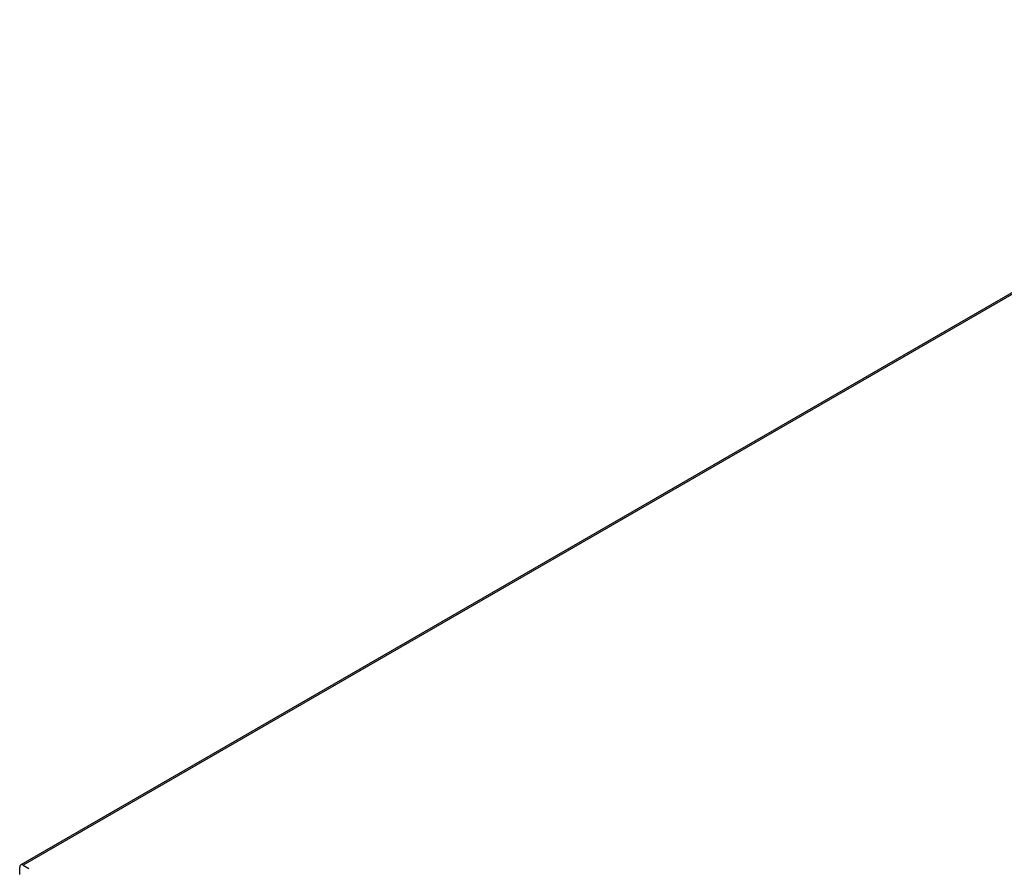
# Model space of a CAD drawing. Header units: inches. Extents: x 0 to 188, y 0 to 141.
# Tile 7 of 22: x 107 to 124, y 69 to 84. Entities that reach past the tile are written whole.
import ezdxf

# ---------------------------------------------------------------- set-up
doc = ezdxf.new("R2010")
doc.units = ezdxf.units.IN
doc.header["$MEASUREMENT"] = 0
doc.layers.add('COM57177-4', color=7, linetype='Continuous')
doc.layers.add('Default', color=7, linetype='Continuous')

# ---------------------------------------------------------------- blocks, each defined once
blk = doc.blocks.new('SE6')
at = {"layer": 'COM57177-4', "color": 7, "linetype": 'Continuous'}
for p, q in [((131.838, 83.598), (106.878, 69.187)), ((131.881, 83.593), (106.921, 69.183)), ((106.921, 69.183), (107.017, 69.127)), ((106.86, 69.024), (106.86, 69.147))]:
    blk.add_line(p, q, dxfattribs=at)
blk.add_ellipse((106.921, 69.112), major_axis=(0.043, -0.0745), ratio=0.57735, start_param=2.356194, end_param=3.926991, dxfattribs=at)

msp = doc.modelspace()

# ---------------------------------------------------------------- block references
at = {"layer": 'Default'}
msp.add_blockref('SE6', (0, 0), dxfattribs=at)

doc.saveas('drawing.dxf')
